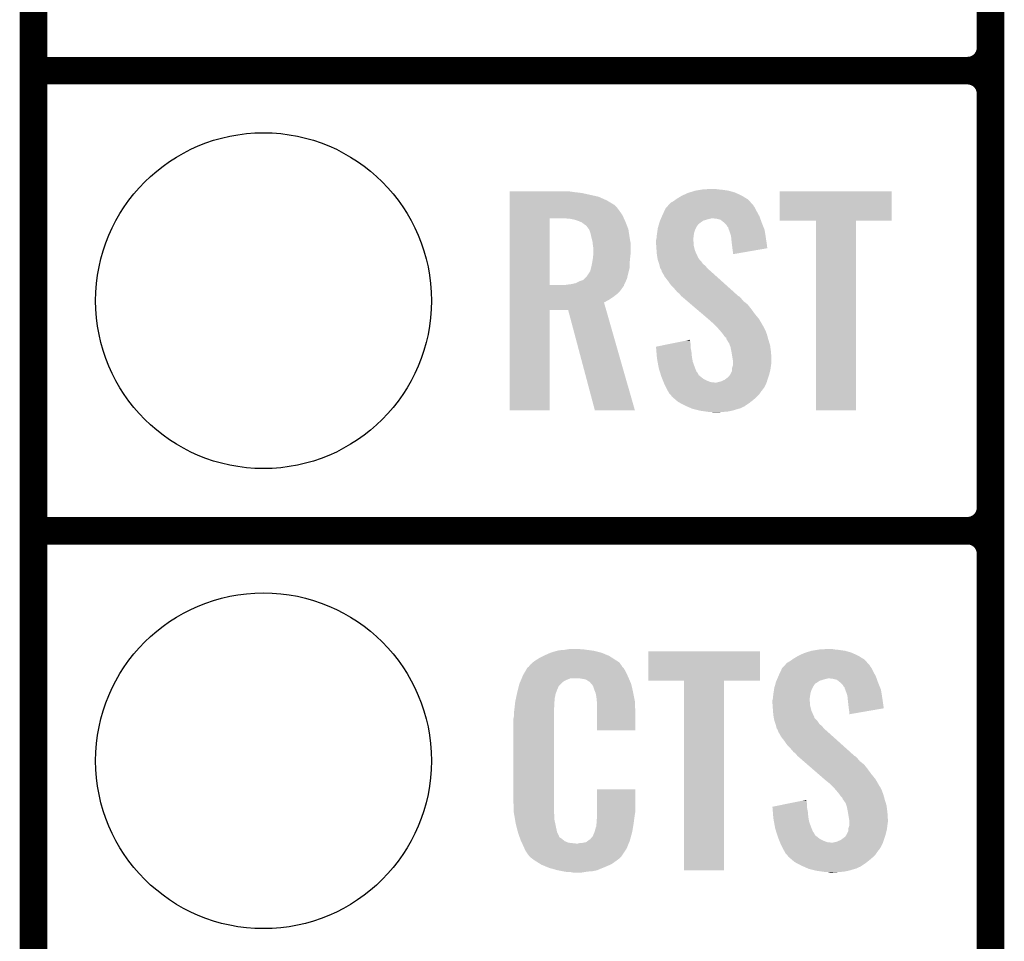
# Model space of a CAD drawing. Extents: x -0.05 to 0.95, y -0.15 to 2.1.
# Tile 11 of 51: x -0.05 to 0.16, y 0.46 to 0.66. Entities that reach past the tile are written whole.
import ezdxf

# ---------------------------------------------------------------- set-up
doc = ezdxf.new("R2010")
doc.units = 0
doc.layers.get('0').update_dxf_attribs({"linetype": 'CONTINUOUS'})
for name, color, linetype in [('LTE_IOT_13_CLICK_V101A_GKO', 9, 'CONTINUOUS'), ('LTE_IOT_13_CLICK_V101A_GTO', 11, 'CONTINUOUS'), ('LTE_IOT_13_CLICK_V101A_GTS', 8, 'CONTINUOUS')]:
    doc.layers.add(name, color=color, linetype=linetype)

# ---------------------------------------------------------------- blocks, each defined once
blk = doc.blocks.new('ROUND_90')
blk.add_circle((0, 0), 0.0365)

msp = doc.modelspace()

# ---------------------------------------------------------------- linework, layer by layer
at = {"layer": 'LTE_IOT_13_CLICK_V101A_GKO', "const_width": 0.006}
msp.add_lwpolyline([(-0.05, -0.15), (-0.05, 2.01)], dxfattribs=at)
at = {"layer": 'LTE_IOT_13_CLICK_V101A_GTO', "const_width": 0.006}
for points in [[(0.158, -0.022), (0.158, 0.722)], [(-0.05, 0.65), (0.153, 0.65)], [(-0.05, 0.65), (0.153, 0.65)], [(0.158, 0.555), (0.158, 0.645)], [(-0.05, 0.55), (0.153, 0.55)], [(-0.05, 0.55), (0.153, 0.55)], [(0.158, 0.455), (0.158, 0.545)]]:
    msp.add_lwpolyline(points, dxfattribs=at)
for points in [[(0.153, 0.65, 0.414214), (0.158, 0.655)], [(0.158, 0.645, 0.414214), (0.153, 0.65)], [(0.158, 0.645, 0.414214), (0.153, 0.65)], [(0.153, 0.55, 0.414214), (0.158, 0.555)], [(0.158, 0.545, 0.414214), (0.153, 0.55)], [(0.158, 0.545, 0.414214), (0.153, 0.55)]]:
    msp.add_lwpolyline(points, format="xyb", dxfattribs=at)
at = {"layer": 'LTE_IOT_13_CLICK_V101A_GTO'}
for points in [[(0.0535, 0.6237), (0.0535, 0.6238), (0.0668, 0.6237), (0.0661, 0.6238)], [(0.0535, 0.6236), (0.0535, 0.6237), (0.0675, 0.6236), (0.0668, 0.6237)], [(0.0535, 0.6234), (0.0535, 0.6236), (0.0692, 0.6234), (0.0675, 0.6236)], [(0.0535, 0.6226), (0.0535, 0.6234), (0.0728, 0.6226), (0.0692, 0.6234)], [(0.0899, 0.6222), (0.0909, 0.6228), (0.10497, 0.6222), (0.104, 0.6228)], [(0.0909, 0.6228), (0.0922, 0.6234), (0.104, 0.6228), (0.10271, 0.6234)], [(0.0922, 0.6234), (0.09252, 0.6235), (0.10271, 0.6234), (0.1025, 0.6235)], [(0.09252, 0.6235), (0.0938, 0.6239), (0.1025, 0.6235), (0.1011, 0.6239)], [(0.0938, 0.6239), (0.095, 0.6241), (0.1011, 0.6239), (0.0997, 0.6241)], [(0.095, 0.6241), (0.0956, 0.6242), (0.0997, 0.6241), (0.0987, 0.6242)], [(0.0956, 0.6242), (0.0977, 0.6243), (0.0987, 0.6242), (0.0982, 0.6243)], [(0.1122, 0.6174), (0.1122, 0.6238), (0.1365, 0.6174), (0.1365, 0.6238)], [(0.1122, 0.6238), (0.1122, 0.6238), (0.1365, 0.6238), (0.1122, 0.6238)], [(0.0535, 0.6218), (0.0535, 0.6226), (0.0746, 0.6218), (0.0728, 0.6226)], [(0.0535, 0.6209), (0.0535, 0.6218), (0.0761, 0.6209), (0.0746, 0.6218)], [(0.0535, 0.6208), (0.0535, 0.6209), (0.0763, 0.6208), (0.0761, 0.6209)], [(0.0535, 0.6204), (0.0535, 0.6208), (0.0767, 0.6204), (0.0763, 0.6208)], [(0.08786, 0.6206), (0.08804, 0.6208), (0.1065, 0.6206), (0.1064, 0.6208)], [(0.08804, 0.6208), (0.0885, 0.6213), (0.1064, 0.6208), (0.10594, 0.6213)], [(0.0885, 0.6213), (0.0887, 0.6214), (0.10594, 0.6213), (0.10585, 0.6214)], [(0.0887, 0.6214), (0.0892, 0.6217), (0.10585, 0.6214), (0.10558, 0.6217)], [(0.0892, 0.6217), (0.08962, 0.622), (0.10558, 0.6217), (0.1053, 0.622)], [(0.08962, 0.622), (0.0899, 0.6222), (0.1053, 0.622), (0.10497, 0.6222)], [(0.0535, 0.6196), (0.0535, 0.6204), (0.0773, 0.6196), (0.0767, 0.6204)], [(0.0535, 0.6186), (0.0535, 0.6196), (0.078, 0.6186), (0.0773, 0.6196)], [(0.0535, 0.6179), (0.0535, 0.6186), (0.07832, 0.6179), (0.078, 0.6186)], [(0.08657, 0.6183), (0.0867, 0.6186), (0.1078, 0.6183), (0.10764, 0.6186)], [(0.0867, 0.6186), (0.08707, 0.6194), (0.10764, 0.6186), (0.1072, 0.6194)], [(0.08707, 0.6194), (0.0874, 0.6201), (0.1072, 0.6194), (0.10685, 0.6201)], [(0.0874, 0.6201), (0.08749, 0.6202), (0.10685, 0.6201), (0.1068, 0.6202)], [(0.08749, 0.6202), (0.08786, 0.6206), (0.1068, 0.6202), (0.1065, 0.6206)], [(0.0535, 0.6034), (0.0535, 0.6179), (0.0622, 0.6034), (0.0622, 0.6179)], [(0.0666, 0.6178), (0.0654, 0.6179), (0.07837, 0.6178), (0.07832, 0.6179)], [(0.0676, 0.6176), (0.0666, 0.6178), (0.07846, 0.6176), (0.07837, 0.6178)], [(0.0685, 0.6173), (0.0676, 0.6176), (0.0786, 0.6173), (0.07846, 0.6176)], [(0.0692, 0.617), (0.0685, 0.6173), (0.07872, 0.617), (0.0786, 0.6173)], [(0.0697, 0.6166), (0.0692, 0.617), (0.07887, 0.6166), (0.07872, 0.617)], [(0.07, 0.6164), (0.0697, 0.6166), (0.07895, 0.6164), (0.07887, 0.6166)], [(0.0703, 0.6161), (0.07, 0.6164), (0.07907, 0.6161), (0.07895, 0.6164)], [(0.08581, 0.6162), (0.0859, 0.6165), (0.0942, 0.6162), (0.0944, 0.6165)], [(0.0859, 0.6165), (0.08593, 0.6166), (0.0944, 0.6165), (0.0945, 0.6166)], [(0.08593, 0.6166), (0.08604, 0.617), (0.0945, 0.6166), (0.095, 0.617)], [(0.08604, 0.617), (0.0861, 0.6172), (0.095, 0.617), (0.0953, 0.6172)], [(0.0861, 0.6172), (0.08619, 0.6174), (0.0953, 0.6172), (0.0956, 0.6174)], [(0.08619, 0.6174), (0.08631, 0.6177), (0.0956, 0.6174), (0.0966, 0.6177)], [(0.08631, 0.6177), (0.0864, 0.6179), (0.0966, 0.6177), (0.0974, 0.6179)], [(0.0864, 0.6179), (0.08657, 0.6183), (0.10794, 0.6179), (0.1078, 0.6183)], [(0.0985, 0.6178), (0.0977, 0.6179), (0.10798, 0.6178), (0.10794, 0.6179)], [(0.0993, 0.6176), (0.0985, 0.6178), (0.10805, 0.6176), (0.10798, 0.6178)], [(0.10018, 0.6169), (0.0993, 0.6176), (0.1083, 0.6169), (0.10805, 0.6176)], [(0.1003, 0.6168), (0.10018, 0.6169), (0.10834, 0.6168), (0.1083, 0.6169)], [(0.1006, 0.6165), (0.1003, 0.6168), (0.10846, 0.6165), (0.10834, 0.6168)], [(0.1008, 0.6161), (0.1006, 0.6165), (0.10862, 0.6161), (0.10846, 0.6165)], [(0.1201, 0.5762), (0.1201, 0.6174), (0.1288, 0.5762), (0.1288, 0.6174)], [(0.1201, 0.6174), (0.1201, 0.6174), (0.1288, 0.6174), (0.1365, 0.6174)], [(0.07073, 0.6155), (0.0703, 0.6161), (0.0793, 0.6155), (0.07907, 0.6161)], [(0.0708, 0.6154), (0.07073, 0.6155), (0.07931, 0.6154), (0.0793, 0.6155)], [(0.0711, 0.6145), (0.0708, 0.6154), (0.07945, 0.6145), (0.07931, 0.6154)], [(0.0713, 0.6136), (0.0711, 0.6145), (0.07959, 0.6136), (0.07945, 0.6145)], [(0.0854, 0.6135), (0.08547, 0.6142), (0.09341, 0.6135), (0.0935, 0.6142)], [(0.08547, 0.6142), (0.0855, 0.6145), (0.0935, 0.6142), (0.09355, 0.6145)], [(0.0855, 0.6145), (0.08555, 0.6148), (0.09355, 0.6145), (0.0936, 0.6148)], [(0.08555, 0.6148), (0.08564, 0.6154), (0.0936, 0.6148), (0.0938, 0.6154)], [(0.08564, 0.6154), (0.0857, 0.6158), (0.0938, 0.6154), (0.094, 0.6158)], [(0.0857, 0.6158), (0.08581, 0.6162), (0.094, 0.6158), (0.0942, 0.6162)], [(0.101, 0.6159), (0.1008, 0.6161), (0.1087, 0.6159), (0.10862, 0.6161)], [(0.101, 0.6158), (0.101, 0.6159), (0.10874, 0.6158), (0.1087, 0.6159)], [(0.10115, 0.6154), (0.101, 0.6158), (0.1089, 0.6154), (0.10874, 0.6158)], [(0.1013, 0.615), (0.10115, 0.6154), (0.10896, 0.615), (0.1089, 0.6154)], [(0.1016, 0.6141), (0.1013, 0.615), (0.10911, 0.6141), (0.10896, 0.615)], [(0.07132, 0.6135), (0.0713, 0.6136), (0.0796, 0.6135), (0.07959, 0.6136)], [(0.0715, 0.6128), (0.07132, 0.6135), (0.07973, 0.6128), (0.0796, 0.6135)], [(0.07154, 0.6124), (0.0715, 0.6128), (0.0798, 0.6124), (0.07973, 0.6128)], [(0.0716, 0.6119), (0.07154, 0.6124), (0.0798, 0.6119), (0.0798, 0.6124)], [(0.0853, 0.6131), (0.08538, 0.6134), (0.0934, 0.6131), (0.0934, 0.6134)], [(0.0853, 0.613), (0.0853, 0.6131), (0.0934, 0.613), (0.0934, 0.6131)], [(0.0853, 0.6126), (0.0853, 0.613), (0.0935, 0.6126), (0.0934, 0.613)], [(0.08534, 0.612), (0.0853, 0.6126), (0.0935, 0.612), (0.0935, 0.6126)], [(0.08538, 0.6134), (0.0854, 0.6135), (0.0934, 0.6134), (0.09341, 0.6135)], [(0.10166, 0.6135), (0.1016, 0.6141), (0.1092, 0.6135), (0.10911, 0.6141)], [(0.1018, 0.6122), (0.10166, 0.6135), (0.10939, 0.6122), (0.1092, 0.6135)], [(0.1019, 0.6114), (0.1018, 0.6122), (0.1095, 0.6114), (0.10939, 0.6122)], [(0.0717, 0.6113), (0.0716, 0.6119), (0.0798, 0.6113), (0.0798, 0.6119)], [(0.07162, 0.6095), (0.07168, 0.6104), (0.0797, 0.6095), (0.0798, 0.6104)], [(0.07168, 0.6104), (0.0717, 0.6106), (0.0798, 0.6104), (0.0798, 0.6106)], [(0.0717, 0.6106), (0.0717, 0.6113), (0.0798, 0.6106), (0.0798, 0.6113)], [(0.0854, 0.6112), (0.08534, 0.612), (0.0937, 0.6112), (0.0935, 0.612)], [(0.08543, 0.6108), (0.0854, 0.6112), (0.0938, 0.6108), (0.0937, 0.6112)], [(0.0855, 0.6099), (0.08543, 0.6108), (0.09422, 0.6099), (0.0938, 0.6108)], [(0.102, 0.6107), (0.1019, 0.6114), (0.10546, 0.6107), (0.1095, 0.6114)], [(0.102, 0.6101), (0.102, 0.6107), (0.102, 0.6101), (0.10546, 0.6107)], [(0.07122, 0.6073), (0.0714, 0.6081), (0.0796, 0.6073), (0.0796, 0.6081)], [(0.0714, 0.6081), (0.07147, 0.6085), (0.0796, 0.6081), (0.0796, 0.6085)], [(0.07147, 0.6085), (0.0716, 0.6093), (0.0796, 0.6085), (0.07968, 0.6093)], [(0.0716, 0.6093), (0.07162, 0.6095), (0.07968, 0.6093), (0.0797, 0.6095)], [(0.08557, 0.6095), (0.0855, 0.6099), (0.0944, 0.6095), (0.09422, 0.6099)], [(0.08559, 0.6094), (0.08557, 0.6095), (0.0944, 0.6094), (0.0944, 0.6095)], [(0.08561, 0.6093), (0.08559, 0.6094), (0.0945, 0.6093), (0.0944, 0.6094)], [(0.08566, 0.609), (0.08561, 0.6093), (0.0947, 0.609), (0.0945, 0.6093)], [(0.0857, 0.6088), (0.08566, 0.609), (0.0949, 0.6088), (0.0947, 0.609)], [(0.08577, 0.6086), (0.0857, 0.6088), (0.0951, 0.6086), (0.0949, 0.6088)], [(0.08597, 0.608), (0.08577, 0.6086), (0.0955, 0.608), (0.0951, 0.6086)], [(0.086, 0.6079), (0.08597, 0.608), (0.09563, 0.6079), (0.0955, 0.608)], [(0.08607, 0.6076), (0.086, 0.6079), (0.096, 0.6076), (0.09563, 0.6079)], [(0.0702, 0.6052), (0.0708, 0.6061), (0.07909, 0.6052), (0.0793, 0.6061)], [(0.0708, 0.6061), (0.071, 0.6064), (0.0793, 0.6061), (0.07938, 0.6064)], [(0.071, 0.6064), (0.0712, 0.6072), (0.07938, 0.6064), (0.07958, 0.6072)], [(0.0712, 0.6072), (0.07122, 0.6073), (0.07958, 0.6072), (0.0796, 0.6073)], [(0.0862, 0.6071), (0.08607, 0.6076), (0.09643, 0.6071), (0.096, 0.6076)], [(0.08632, 0.6069), (0.0862, 0.6071), (0.0966, 0.6069), (0.09643, 0.6071)], [(0.0865, 0.6066), (0.08632, 0.6069), (0.09695, 0.6066), (0.0966, 0.6069)], [(0.08657, 0.6063), (0.0865, 0.6066), (0.0973, 0.6063), (0.09695, 0.6066)], [(0.0866, 0.6062), (0.08657, 0.6063), (0.09741, 0.6062), (0.0973, 0.6063)], [(0.0867, 0.6061), (0.0866, 0.6062), (0.09752, 0.6061), (0.09741, 0.6062)], [(0.0872, 0.6052), (0.0867, 0.6061), (0.09852, 0.6052), (0.09752, 0.6061)], [(0.0655, 0.6034), (0.0661, 0.6035), (0.07835, 0.6034), (0.07838, 0.6035)], [(0.0661, 0.6035), (0.0669, 0.6036), (0.07838, 0.6035), (0.0784, 0.6036)], [(0.0669, 0.6036), (0.06735, 0.6037), (0.0784, 0.6036), (0.0785, 0.6037)], [(0.06735, 0.6037), (0.0678, 0.6038), (0.0785, 0.6037), (0.07855, 0.6038)], [(0.0678, 0.6038), (0.0686, 0.6042), (0.07855, 0.6038), (0.07873, 0.6042)], [(0.0686, 0.6042), (0.0695, 0.6045), (0.07873, 0.6042), (0.07886, 0.6045)], [(0.0695, 0.6045), (0.0698, 0.6048), (0.07886, 0.6045), (0.079, 0.6048)], [(0.0698, 0.6048), (0.0702, 0.6052), (0.079, 0.6048), (0.07909, 0.6052)], [(0.0879, 0.6043), (0.0872, 0.6052), (0.09953, 0.6043), (0.09852, 0.6052)], [(0.0886, 0.6033), (0.0879, 0.6043), (0.10064, 0.6033), (0.09953, 0.6043)], [(0.0535, 0.6032), (0.0535, 0.6034), (0.0783, 0.6032), (0.07835, 0.6034)], [(0.0535, 0.6034), (0.0535, 0.6034), (0.0655, 0.6034), (0.0622, 0.6034)], [(0.0535, 0.6028), (0.0535, 0.6032), (0.078, 0.6028), (0.0783, 0.6032)], [(0.0535, 0.6021), (0.0535, 0.6028), (0.0775, 0.6021), (0.078, 0.6028)], [(0.0535, 0.6015), (0.0535, 0.6021), (0.0769, 0.6015), (0.0775, 0.6021)], [(0.0535, 0.6008), (0.0535, 0.6015), (0.076, 0.6008), (0.0769, 0.6015)], [(0.0893, 0.6026), (0.0886, 0.6033), (0.10142, 0.6026), (0.10064, 0.6033)], [(0.0899, 0.6019), (0.0893, 0.6026), (0.1022, 0.6019), (0.10142, 0.6026)], [(0.0904, 0.6015), (0.0899, 0.6019), (0.10264, 0.6015), (0.1022, 0.6019)], [(0.0907, 0.6011), (0.0904, 0.6015), (0.10309, 0.6011), (0.10264, 0.6015)], [(0.0535, 0.6002), (0.0535, 0.6008), (0.0751, 0.6002), (0.076, 0.6008)], [(0.0535, 0.5996), (0.0535, 0.6002), (0.074, 0.5996), (0.0751, 0.6002)], [(0.0535, 0.598), (0.0535, 0.5996), (0.07446, 0.598), (0.074, 0.5996)], [(0.0908, 0.601), (0.0907, 0.6011), (0.1032, 0.601), (0.10309, 0.6011)], [(0.09092, 0.6009), (0.0908, 0.601), (0.1034, 0.6009), (0.1032, 0.601)], [(0.09139, 0.6005), (0.09092, 0.6009), (0.1038, 0.6005), (0.1034, 0.6009)], [(0.09209, 0.5999), (0.09139, 0.6005), (0.1043, 0.5999), (0.1038, 0.6005)], [(0.09291, 0.5992), (0.09209, 0.5999), (0.1052, 0.5992), (0.1043, 0.5999)], [(0.0535, 0.5762), (0.0535, 0.598), (0.0622, 0.5762), (0.0622, 0.598)], [(0.0535, 0.598), (0.0535, 0.598), (0.0622, 0.598), (0.0662, 0.598)], [(0.072, 0.5762), (0.0662, 0.598), (0.0807, 0.5762), (0.07446, 0.598)], [(0.09408, 0.5982), (0.09291, 0.5992), (0.106, 0.5982), (0.1052, 0.5992)], [(0.09538, 0.5971), (0.09408, 0.5982), (0.1068, 0.5971), (0.106, 0.5982)], [(0.09667, 0.596), (0.09538, 0.5971), (0.1077, 0.596), (0.1068, 0.5971)], [(0.0969, 0.5958), (0.09667, 0.596), (0.10782, 0.5958), (0.1077, 0.596)], [(0.0978, 0.595), (0.0969, 0.5958), (0.10828, 0.595), (0.10782, 0.5958)], [(0.098, 0.5948), (0.0978, 0.595), (0.1084, 0.5948), (0.10828, 0.595)], [(0.0982, 0.5946), (0.098, 0.5948), (0.1085, 0.5946), (0.1084, 0.5948)], [(0.0985, 0.5943), (0.0982, 0.5946), (0.1087, 0.5943), (0.1085, 0.5946)], [(0.0986, 0.5942), (0.0985, 0.5943), (0.10875, 0.5942), (0.1087, 0.5943)], [(0.09921, 0.5935), (0.0986, 0.5942), (0.1091, 0.5935), (0.10875, 0.5942)], [(0.0993, 0.5934), (0.09921, 0.5935), (0.10914, 0.5934), (0.1091, 0.5935)], [(0.0998, 0.5928), (0.0993, 0.5934), (0.10936, 0.5928), (0.10914, 0.5934)], [(0.09987, 0.5927), (0.0998, 0.5928), (0.1094, 0.5927), (0.10936, 0.5928)], [(0.0853, 0.59), (0.08876, 0.5907), (0.0928, 0.59), (0.0928, 0.5907)], [(0.08876, 0.5907), (0.09172, 0.5913), (0.0928, 0.5907), (0.0927, 0.5913)], [(0.09172, 0.5913), (0.0927, 0.5915), (0.0927, 0.5913), (0.0927, 0.5915)], [(0.1002, 0.5922), (0.09987, 0.5927), (0.10954, 0.5922), (0.1094, 0.5927)], [(0.1006, 0.5919), (0.1002, 0.5922), (0.10962, 0.5919), (0.10954, 0.5922)], [(0.1006, 0.5916), (0.1006, 0.5919), (0.1097, 0.5916), (0.10962, 0.5919)], [(0.1007, 0.5915), (0.1006, 0.5916), (0.10973, 0.5915), (0.1097, 0.5916)], [(0.1012, 0.5907), (0.1007, 0.5915), (0.10998, 0.5907), (0.10973, 0.5915)], [(0.10135, 0.5903), (0.1012, 0.5907), (0.1101, 0.5903), (0.10998, 0.5907)], [(0.08531, 0.5899), (0.0853, 0.59), (0.0928, 0.5899), (0.0928, 0.59)], [(0.08539, 0.5889), (0.08531, 0.5899), (0.093, 0.5889), (0.0928, 0.5899)], [(0.08548, 0.5878), (0.08539, 0.5889), (0.0931, 0.5878), (0.093, 0.5889)], [(0.1015, 0.5899), (0.10135, 0.5903), (0.11015, 0.5899), (0.1101, 0.5903)], [(0.10171, 0.5888), (0.1015, 0.5899), (0.1103, 0.5888), (0.11015, 0.5899)], [(0.1018, 0.5883), (0.10171, 0.5888), (0.11033, 0.5883), (0.1103, 0.5888)], [(0.0855, 0.5875), (0.08548, 0.5878), (0.09315, 0.5875), (0.0931, 0.5878)], [(0.08565, 0.5867), (0.0855, 0.5875), (0.0933, 0.5867), (0.09315, 0.5875)], [(0.08585, 0.5856), (0.08565, 0.5867), (0.0937, 0.5856), (0.0933, 0.5867)], [(0.10198, 0.5872), (0.1018, 0.5883), (0.1104, 0.5872), (0.11033, 0.5883)], [(0.102, 0.5871), (0.10198, 0.5872), (0.1104, 0.5871), (0.1104, 0.5872)], [(0.102, 0.5867), (0.102, 0.5871), (0.1104, 0.5867), (0.1104, 0.5871)], [(0.102, 0.586), (0.102, 0.5867), (0.1103, 0.586), (0.1104, 0.5867)], [(0.0859, 0.5853), (0.08585, 0.5856), (0.09382, 0.5853), (0.0937, 0.5856)], [(0.08612, 0.5846), (0.0859, 0.5853), (0.0941, 0.5846), (0.09382, 0.5853)], [(0.08615, 0.5845), (0.08612, 0.5846), (0.0942, 0.5845), (0.0941, 0.5846)], [(0.08625, 0.5842), (0.08615, 0.5845), (0.0944, 0.5842), (0.0942, 0.5845)], [(0.1014, 0.5839), (0.1016, 0.5843), (0.10988, 0.5839), (0.11, 0.5843)], [(0.1016, 0.5843), (0.1018, 0.5847), (0.11, 0.5843), (0.11009, 0.5847)], [(0.1018, 0.5853), (0.102, 0.5859), (0.11021, 0.5853), (0.11029, 0.5859)], [(0.1018, 0.5852), (0.1018, 0.5853), (0.1102, 0.5852), (0.11021, 0.5853)], [(0.1018, 0.5847), (0.1018, 0.5852), (0.11009, 0.5847), (0.1102, 0.5852)], [(0.102, 0.5859), (0.102, 0.586), (0.11029, 0.5859), (0.1103, 0.586)], [(0.08637, 0.5838), (0.08625, 0.5842), (0.0946, 0.5838), (0.0944, 0.5842)], [(0.0865, 0.5834), (0.08637, 0.5838), (0.0951, 0.5834), (0.0946, 0.5838)], [(0.08666, 0.583), (0.0865, 0.5834), (0.0956, 0.583), (0.0951, 0.5834)], [(0.08682, 0.5826), (0.08666, 0.583), (0.0964, 0.5826), (0.0956, 0.583)], [(0.08694, 0.5823), (0.08682, 0.5826), (0.0972, 0.5823), (0.0964, 0.5826)], [(0.08698, 0.5822), (0.08694, 0.5823), (0.0981, 0.5822), (0.0972, 0.5823)], [(0.08702, 0.5821), (0.08698, 0.5822), (0.1093, 0.5821), (0.10933, 0.5822)], [(0.0871, 0.5819), (0.08702, 0.5821), (0.1092, 0.5819), (0.1093, 0.5821)], [(0.0984, 0.5822), (0.0988, 0.5823), (0.10933, 0.5822), (0.10937, 0.5823)], [(0.0988, 0.5823), (0.0993, 0.5824), (0.10937, 0.5823), (0.1094, 0.5824)], [(0.0993, 0.5824), (0.1002, 0.5828), (0.1094, 0.5824), (0.10953, 0.5828)], [(0.1002, 0.5828), (0.10087, 0.5833), (0.10953, 0.5828), (0.1097, 0.5833)], [(0.10087, 0.5833), (0.101, 0.5834), (0.1097, 0.5833), (0.10973, 0.5834)], [(0.101, 0.5834), (0.1012, 0.5836), (0.10973, 0.5834), (0.10979, 0.5836)], [(0.1012, 0.5836), (0.1014, 0.5839), (0.10979, 0.5836), (0.10988, 0.5839)], [(0.0875, 0.5811), (0.0871, 0.5819), (0.1088, 0.5811), (0.1092, 0.5819)], [(0.08755, 0.581), (0.0875, 0.5811), (0.1087, 0.581), (0.1088, 0.5811)], [(0.0877, 0.5807), (0.08755, 0.581), (0.1085, 0.5807), (0.1087, 0.581)], [(0.08798, 0.5802), (0.0877, 0.5807), (0.1081, 0.5802), (0.1085, 0.5807)], [(0.0882, 0.5798), (0.08798, 0.5802), (0.10783, 0.5798), (0.1081, 0.5802)], [(0.0884, 0.5796), (0.0882, 0.5798), (0.1077, 0.5796), (0.10783, 0.5798)], [(0.0886, 0.5794), (0.0884, 0.5796), (0.1075, 0.5794), (0.1077, 0.5796)], [(0.0887, 0.5792), (0.0886, 0.5794), (0.1073, 0.5792), (0.1075, 0.5794)], [(0.08893, 0.579), (0.0887, 0.5792), (0.1071, 0.579), (0.1073, 0.5792)], [(0.08963, 0.5784), (0.08893, 0.579), (0.1064, 0.5784), (0.1071, 0.579)], [(0.0901, 0.578), (0.08963, 0.5784), (0.10589, 0.578), (0.1064, 0.5784)], [(0.09066, 0.5777), (0.0901, 0.578), (0.1055, 0.5777), (0.10589, 0.578)], [(0.0916, 0.5772), (0.09066, 0.5777), (0.10475, 0.5772), (0.1055, 0.5777)], [(0.09183, 0.5771), (0.0916, 0.5772), (0.1046, 0.5771), (0.10475, 0.5772)], [(0.09206, 0.577), (0.09183, 0.5771), (0.1045, 0.577), (0.1046, 0.5771)], [(0.09229, 0.5769), (0.09206, 0.577), (0.1042, 0.5769), (0.1045, 0.577)], [(0.09297, 0.5766), (0.09229, 0.5769), (0.1036, 0.5766), (0.1042, 0.5769)], [(0.0932, 0.5765), (0.09297, 0.5766), (0.10325, 0.5765), (0.1036, 0.5766)], [(0.0936, 0.5764), (0.0932, 0.5765), (0.1029, 0.5764), (0.10325, 0.5765)], [(0.0948, 0.5761), (0.0936, 0.5764), (0.1019, 0.5761), (0.1029, 0.5764)], [(0.0962, 0.5759), (0.0948, 0.5761), (0.1009, 0.5759), (0.1019, 0.5761)], [(0.0969, 0.5758), (0.0962, 0.5759), (0.0997, 0.5758), (0.1009, 0.5759)], [(0.0978, 0.5757), (0.0974, 0.5758), (0.0984, 0.5757), (0.0997, 0.5758)], [(0.05927, 0.5219), (0.0599, 0.5223), (0.0765, 0.5219), (0.07588, 0.5223)], [(0.0599, 0.5223), (0.0609, 0.5228), (0.07588, 0.5223), (0.0751, 0.5228)], [(0.0609, 0.5228), (0.0613, 0.523), (0.0751, 0.5228), (0.07461, 0.523)], [(0.0613, 0.523), (0.0622, 0.5234), (0.07461, 0.523), (0.07364, 0.5234)], [(0.0622, 0.5234), (0.0625, 0.5235), (0.07364, 0.5234), (0.0734, 0.5235)], [(0.0625, 0.5235), (0.0631, 0.5237), (0.0734, 0.5235), (0.0726, 0.5237)], [(0.0631, 0.5237), (0.06383, 0.5239), (0.0726, 0.5237), (0.0718, 0.5239)], [(0.06383, 0.5239), (0.0642, 0.524), (0.0718, 0.5239), (0.07105, 0.524)], [(0.0642, 0.524), (0.0654, 0.5241), (0.07105, 0.524), (0.0703, 0.5241)], [(0.0654, 0.5241), (0.066, 0.5242), (0.0703, 0.5241), (0.0696, 0.5242)], [(0.066, 0.5242), (0.0666, 0.5243), (0.0691, 0.5242), (0.0686, 0.5243)], [(0.0836, 0.5174), (0.0836, 0.5238), (0.1079, 0.5174), (0.1079, 0.5238)], [(0.0836, 0.5238), (0.0836, 0.5238), (0.1079, 0.5238), (0.0836, 0.5238)], [(0.11492, 0.522), (0.1152, 0.5222), (0.1306, 0.522), (0.13028, 0.5222)], [(0.1152, 0.5222), (0.1162, 0.5228), (0.13028, 0.5222), (0.1293, 0.5228)], [(0.1162, 0.5228), (0.1175, 0.5234), (0.1293, 0.5228), (0.12801, 0.5234)], [(0.1175, 0.5234), (0.11782, 0.5235), (0.12801, 0.5234), (0.1278, 0.5235)], [(0.11782, 0.5235), (0.1191, 0.5239), (0.1278, 0.5235), (0.1264, 0.5239)], [(0.1191, 0.5239), (0.1203, 0.5241), (0.1264, 0.5239), (0.125, 0.5241)], [(0.1203, 0.5241), (0.1209, 0.5242), (0.125, 0.5241), (0.124, 0.5242)], [(0.1209, 0.5242), (0.123, 0.5243), (0.124, 0.5242), (0.1235, 0.5243)], [(0.05675, 0.5192), (0.05728, 0.5201), (0.0788, 0.5192), (0.0783, 0.5201)], [(0.05728, 0.5201), (0.0574, 0.5203), (0.0783, 0.5201), (0.0781, 0.5203)], [(0.0574, 0.5203), (0.0576, 0.5204), (0.0781, 0.5203), (0.078, 0.5204)], [(0.0576, 0.5204), (0.05768, 0.5205), (0.078, 0.5204), (0.0779, 0.5205)], [(0.05768, 0.5205), (0.05784, 0.5207), (0.0779, 0.5205), (0.0778, 0.5207)], [(0.05784, 0.5207), (0.058, 0.5209), (0.0778, 0.5207), (0.07766, 0.5209)], [(0.058, 0.5209), (0.05857, 0.5214), (0.07766, 0.5209), (0.0773, 0.5214)], [(0.05857, 0.5214), (0.0588, 0.5216), (0.0773, 0.5214), (0.07698, 0.5216)], [(0.0588, 0.5216), (0.05927, 0.5219), (0.07698, 0.5216), (0.0765, 0.5219)], [(0.11237, 0.5194), (0.1127, 0.5201), (0.1325, 0.5194), (0.13215, 0.5201)], [(0.1127, 0.5201), (0.11279, 0.5202), (0.13215, 0.5201), (0.1321, 0.5202)], [(0.11279, 0.5202), (0.11316, 0.5206), (0.1321, 0.5202), (0.1318, 0.5206)], [(0.11316, 0.5206), (0.11334, 0.5208), (0.1318, 0.5206), (0.1317, 0.5208)], [(0.11334, 0.5208), (0.1138, 0.5213), (0.1317, 0.5208), (0.13124, 0.5213)], [(0.1138, 0.5213), (0.114, 0.5214), (0.13124, 0.5213), (0.13115, 0.5214)], [(0.114, 0.5214), (0.1145, 0.5217), (0.13115, 0.5214), (0.13088, 0.5217)], [(0.1145, 0.5217), (0.11492, 0.522), (0.13088, 0.5217), (0.1306, 0.522)], [(0.05594, 0.5175), (0.05611, 0.5179), (0.0657, 0.5175), (0.0667, 0.5179)], [(0.05611, 0.5179), (0.05619, 0.5181), (0.07939, 0.5179), (0.0793, 0.5181)], [(0.05611, 0.5179), (0.05611, 0.5179), (0.0667, 0.5179), (0.0687, 0.5179)], [(0.05619, 0.5181), (0.0564, 0.5186), (0.0793, 0.5181), (0.07907, 0.5186)], [(0.0564, 0.5186), (0.05675, 0.5192), (0.07907, 0.5186), (0.0788, 0.5192)], [(0.0699, 0.5177), (0.0687, 0.5179), (0.07947, 0.5177), (0.07939, 0.5179)], [(0.11161, 0.5177), (0.1117, 0.5179), (0.1219, 0.5177), (0.1227, 0.5179)], [(0.1117, 0.5179), (0.11187, 0.5183), (0.13324, 0.5179), (0.1331, 0.5183)], [(0.11187, 0.5183), (0.112, 0.5186), (0.1331, 0.5183), (0.13294, 0.5186)], [(0.112, 0.5186), (0.11237, 0.5194), (0.13294, 0.5186), (0.1325, 0.5194)], [(0.1238, 0.5178), (0.123, 0.5179), (0.13328, 0.5178), (0.13324, 0.5179)], [(0.05527, 0.5154), (0.0555, 0.5163), (0.0638, 0.5154), (0.0642, 0.5163)], [(0.0555, 0.5163), (0.0556, 0.5167), (0.0642, 0.5163), (0.0646, 0.5167)], [(0.0556, 0.5167), (0.05568, 0.5169), (0.0646, 0.5167), (0.0648, 0.5169)], [(0.05568, 0.5169), (0.05585, 0.5173), (0.0648, 0.5169), (0.0653, 0.5173)], [(0.05585, 0.5173), (0.05594, 0.5175), (0.0653, 0.5173), (0.0657, 0.5175)], [(0.0703, 0.5175), (0.0699, 0.5177), (0.07956, 0.5175), (0.07947, 0.5177)], [(0.0706, 0.5173), (0.0703, 0.5175), (0.07964, 0.5173), (0.07956, 0.5175)], [(0.0708, 0.5172), (0.0706, 0.5173), (0.07969, 0.5172), (0.07964, 0.5173)], [(0.071, 0.517), (0.0708, 0.5172), (0.07977, 0.517), (0.07969, 0.5172)], [(0.07126, 0.5167), (0.071, 0.517), (0.0799, 0.5167), (0.07977, 0.517)], [(0.0716, 0.5163), (0.07126, 0.5167), (0.07999, 0.5163), (0.0799, 0.5167)], [(0.0719, 0.5154), (0.0716, 0.5163), (0.08021, 0.5154), (0.07999, 0.5163)], [(0.0914, 0.4762), (0.0914, 0.5174), (0.1001, 0.4762), (0.1001, 0.5174)], [(0.0914, 0.5174), (0.0914, 0.5174), (0.1001, 0.5174), (0.1079, 0.5174)], [(0.11094, 0.5154), (0.111, 0.5158), (0.1191, 0.5154), (0.1193, 0.5158)], [(0.111, 0.5158), (0.11111, 0.5162), (0.1193, 0.5158), (0.1195, 0.5162)], [(0.11111, 0.5162), (0.1112, 0.5165), (0.1195, 0.5162), (0.1197, 0.5165)], [(0.1112, 0.5165), (0.11123, 0.5166), (0.1197, 0.5165), (0.1198, 0.5166)], [(0.11123, 0.5166), (0.11126, 0.5167), (0.1198, 0.5166), (0.1198, 0.5167)], [(0.11126, 0.5167), (0.11134, 0.517), (0.1198, 0.5167), (0.1203, 0.517)], [(0.11134, 0.517), (0.1114, 0.5172), (0.1203, 0.517), (0.1206, 0.5172)], [(0.1114, 0.5172), (0.11149, 0.5174), (0.1206, 0.5172), (0.1209, 0.5174)], [(0.11149, 0.5174), (0.11161, 0.5177), (0.1209, 0.5174), (0.1219, 0.5177)], [(0.1246, 0.5176), (0.1238, 0.5178), (0.13335, 0.5176), (0.13328, 0.5178)], [(0.12548, 0.5169), (0.1246, 0.5176), (0.1336, 0.5169), (0.13335, 0.5176)], [(0.1256, 0.5168), (0.12548, 0.5169), (0.13364, 0.5168), (0.1336, 0.5169)], [(0.1259, 0.5165), (0.1256, 0.5168), (0.13376, 0.5165), (0.13364, 0.5168)], [(0.1261, 0.5161), (0.1259, 0.5165), (0.13392, 0.5161), (0.13376, 0.5165)], [(0.1263, 0.5159), (0.1261, 0.5161), (0.134, 0.5159), (0.13392, 0.5161)], [(0.1263, 0.5158), (0.1263, 0.5159), (0.13404, 0.5158), (0.134, 0.5159)], [(0.12645, 0.5154), (0.1263, 0.5158), (0.1342, 0.5154), (0.13404, 0.5158)], [(0.05478, 0.5132), (0.05489, 0.5137), (0.0633, 0.5132), (0.0633, 0.5137)], [(0.05489, 0.5137), (0.05497, 0.5141), (0.0633, 0.5137), (0.0634, 0.5141)], [(0.05497, 0.5141), (0.05502, 0.5143), (0.0634, 0.5141), (0.0634, 0.5143)], [(0.05502, 0.5143), (0.0551, 0.5147), (0.0634, 0.5143), (0.06355, 0.5147)], [(0.0551, 0.5147), (0.05527, 0.5154), (0.06355, 0.5147), (0.0638, 0.5154)], [(0.07206, 0.515), (0.0719, 0.5154), (0.0803, 0.515), (0.08021, 0.5154)], [(0.0721, 0.5149), (0.07206, 0.515), (0.08032, 0.5149), (0.0803, 0.515)], [(0.0722, 0.5147), (0.0721, 0.5149), (0.08036, 0.5147), (0.08032, 0.5149)], [(0.0722, 0.5146), (0.0722, 0.5147), (0.08038, 0.5146), (0.08036, 0.5147)], [(0.0723, 0.5141), (0.0722, 0.5146), (0.08048, 0.5141), (0.08038, 0.5146)], [(0.0724, 0.5134), (0.0723, 0.5141), (0.08062, 0.5134), (0.08048, 0.5141)], [(0.1107, 0.5135), (0.11077, 0.5142), (0.11871, 0.5135), (0.1188, 0.5142)], [(0.11077, 0.5142), (0.1108, 0.5145), (0.1188, 0.5142), (0.11885, 0.5145)], [(0.1108, 0.5145), (0.11085, 0.5148), (0.11885, 0.5145), (0.1189, 0.5148)], [(0.11085, 0.5148), (0.11094, 0.5154), (0.1189, 0.5148), (0.1191, 0.5154)], [(0.1266, 0.515), (0.12645, 0.5154), (0.13426, 0.515), (0.1342, 0.5154)], [(0.1269, 0.5141), (0.1266, 0.515), (0.13441, 0.5141), (0.13426, 0.515)], [(0.12696, 0.5135), (0.1269, 0.5141), (0.1345, 0.5135), (0.13441, 0.5141)], [(0.05451, 0.5111), (0.0546, 0.5119), (0.0631, 0.5111), (0.0632, 0.5119)], [(0.0546, 0.5119), (0.05469, 0.5127), (0.0632, 0.5119), (0.0632, 0.5127)], [(0.05469, 0.5127), (0.0547, 0.5128), (0.0632, 0.5127), (0.06322, 0.5128)], [(0.0547, 0.5128), (0.05478, 0.5132), (0.06322, 0.5128), (0.0633, 0.5132)], [(0.07243, 0.513), (0.0724, 0.5134), (0.0807, 0.513), (0.08062, 0.5134)], [(0.0725, 0.5121), (0.07243, 0.513), (0.08074, 0.5121), (0.0807, 0.513)], [(0.0725, 0.5106), (0.0725, 0.5121), (0.0808, 0.5106), (0.08074, 0.5121)], [(0.1106, 0.5131), (0.11067, 0.5134), (0.1187, 0.5131), (0.1187, 0.5134)], [(0.1106, 0.513), (0.1106, 0.5131), (0.1187, 0.513), (0.1187, 0.5131)], [(0.1106, 0.5126), (0.1106, 0.513), (0.1188, 0.5126), (0.1187, 0.513)], [(0.11064, 0.512), (0.1106, 0.5126), (0.1188, 0.512), (0.1188, 0.5126)], [(0.1107, 0.5112), (0.11064, 0.512), (0.119, 0.5112), (0.1188, 0.512)], [(0.11067, 0.5134), (0.1107, 0.5135), (0.1187, 0.5134), (0.11871, 0.5135)], [(0.1271, 0.5122), (0.12696, 0.5135), (0.13469, 0.5122), (0.1345, 0.5135)], [(0.1272, 0.5114), (0.1271, 0.5122), (0.1348, 0.5114), (0.13469, 0.5122)], [(0.0543, 0.5091), (0.0544, 0.5096), (0.0631, 0.5091), (0.0631, 0.5096)], [(0.0544, 0.5103), (0.0545, 0.511), (0.0631, 0.5103), (0.0631, 0.511)], [(0.0544, 0.5096), (0.0544, 0.5103), (0.0631, 0.5096), (0.0631, 0.5103)], [(0.0545, 0.511), (0.05451, 0.5111), (0.0631, 0.511), (0.0631, 0.5111)], [(0.0725, 0.5066), (0.0725, 0.5106), (0.0808, 0.5066), (0.0808, 0.5106)], [(0.11073, 0.5108), (0.1107, 0.5112), (0.1191, 0.5108), (0.119, 0.5112)], [(0.1108, 0.5099), (0.11073, 0.5108), (0.11952, 0.5099), (0.1191, 0.5108)], [(0.11087, 0.5095), (0.1108, 0.5099), (0.1197, 0.5095), (0.11952, 0.5099)], [(0.11089, 0.5094), (0.11087, 0.5095), (0.1197, 0.5094), (0.1197, 0.5095)], [(0.11093, 0.5092), (0.11089, 0.5094), (0.1198, 0.5092), (0.1197, 0.5094)], [(0.1273, 0.5107), (0.1272, 0.5114), (0.13076, 0.5107), (0.1348, 0.5114)], [(0.1273, 0.5101), (0.1273, 0.5107), (0.1273, 0.5101), (0.13076, 0.5107)], [(0.0543, 0.4914), (0.0543, 0.5091), (0.0631, 0.4914), (0.0631, 0.5091)], [(0.111, 0.5088), (0.11093, 0.5092), (0.1202, 0.5088), (0.1198, 0.5092)], [(0.11107, 0.5086), (0.111, 0.5088), (0.1204, 0.5086), (0.1202, 0.5088)], [(0.11127, 0.508), (0.11107, 0.5086), (0.1208, 0.508), (0.1204, 0.5086)], [(0.1113, 0.5079), (0.11127, 0.508), (0.12093, 0.5079), (0.1208, 0.508)], [(0.11138, 0.5076), (0.1113, 0.5079), (0.1213, 0.5076), (0.12093, 0.5079)], [(0.1115, 0.5071), (0.11138, 0.5076), (0.12173, 0.5071), (0.1213, 0.5076)], [(0.11162, 0.5069), (0.1115, 0.5071), (0.1219, 0.5069), (0.12173, 0.5071)], [(0.1118, 0.5066), (0.11162, 0.5069), (0.12225, 0.5066), (0.1219, 0.5069)], [(0.11188, 0.5063), (0.1118, 0.5066), (0.1226, 0.5063), (0.12225, 0.5066)], [(0.1119, 0.5062), (0.11188, 0.5063), (0.12271, 0.5062), (0.1226, 0.5063)], [(0.112, 0.5061), (0.1119, 0.5062), (0.12282, 0.5061), (0.12271, 0.5062)], [(0.1125, 0.5052), (0.112, 0.5061), (0.12382, 0.5052), (0.12282, 0.5061)], [(0.1132, 0.5043), (0.1125, 0.5052), (0.12483, 0.5043), (0.12382, 0.5052)], [(0.1139, 0.5033), (0.1132, 0.5043), (0.12594, 0.5033), (0.12483, 0.5043)], [(0.1146, 0.5026), (0.1139, 0.5033), (0.12672, 0.5026), (0.12594, 0.5033)], [(0.1152, 0.5019), (0.1146, 0.5026), (0.1275, 0.5019), (0.12672, 0.5026)], [(0.1157, 0.5015), (0.1152, 0.5019), (0.12794, 0.5015), (0.1275, 0.5019)], [(0.116, 0.5011), (0.1157, 0.5015), (0.12839, 0.5011), (0.12794, 0.5015)], [(0.1161, 0.501), (0.116, 0.5011), (0.1285, 0.501), (0.12839, 0.5011)], [(0.11622, 0.5009), (0.1161, 0.501), (0.1287, 0.5009), (0.1285, 0.501)], [(0.11668, 0.5005), (0.11622, 0.5009), (0.1291, 0.5005), (0.1287, 0.5009)], [(0.11737, 0.4999), (0.11668, 0.5005), (0.1296, 0.4999), (0.1291, 0.5005)], [(0.11818, 0.4992), (0.11737, 0.4999), (0.1305, 0.4992), (0.1296, 0.4999)], [(0.11933, 0.4982), (0.11818, 0.4992), (0.1313, 0.4982), (0.1305, 0.4992)], [(0.1206, 0.4971), (0.11933, 0.4982), (0.1321, 0.4971), (0.1313, 0.4982)], [(0.12187, 0.496), (0.1206, 0.4971), (0.133, 0.496), (0.1321, 0.4971)], [(0.1221, 0.4958), (0.12187, 0.496), (0.13312, 0.4958), (0.133, 0.496)], [(0.1231, 0.495), (0.1221, 0.4958), (0.13358, 0.495), (0.13312, 0.4958)], [(0.1233, 0.4948), (0.1231, 0.495), (0.1337, 0.4948), (0.13358, 0.495)], [(0.1235, 0.4946), (0.1233, 0.4948), (0.1338, 0.4946), (0.1337, 0.4948)], [(0.1238, 0.4943), (0.1235, 0.4946), (0.134, 0.4943), (0.1338, 0.4946)], [(0.0725, 0.4889), (0.0725, 0.4938), (0.0808, 0.4889), (0.0808, 0.4938)], [(0.0725, 0.4938), (0.0725, 0.4938), (0.0808, 0.4938), (0.0725, 0.4938)], [(0.1239, 0.4942), (0.1238, 0.4943), (0.13405, 0.4942), (0.134, 0.4943)], [(0.12451, 0.4935), (0.1239, 0.4942), (0.1344, 0.4935), (0.13405, 0.4942)], [(0.1246, 0.4934), (0.12451, 0.4935), (0.13444, 0.4934), (0.1344, 0.4935)], [(0.1251, 0.4928), (0.1246, 0.4934), (0.13466, 0.4928), (0.13444, 0.4934)], [(0.12517, 0.4927), (0.1251, 0.4928), (0.1347, 0.4927), (0.13466, 0.4928)], [(0.1255, 0.4922), (0.12517, 0.4927), (0.13484, 0.4922), (0.1347, 0.4927)], [(0.05439, 0.4889), (0.0543, 0.4914), (0.0631, 0.4889), (0.0631, 0.4914)], [(0.1106, 0.49), (0.11455, 0.4908), (0.1181, 0.49), (0.1181, 0.4908)], [(0.11455, 0.4908), (0.11702, 0.4913), (0.1181, 0.4908), (0.118, 0.4913)], [(0.11702, 0.4913), (0.118, 0.4915), (0.118, 0.4913), (0.118, 0.4915)], [(0.1258, 0.4919), (0.1255, 0.4922), (0.13492, 0.4919), (0.13484, 0.4922)], [(0.1259, 0.4916), (0.1258, 0.4919), (0.135, 0.4916), (0.13492, 0.4919)], [(0.126, 0.4915), (0.1259, 0.4916), (0.13503, 0.4915), (0.135, 0.4916)], [(0.1265, 0.4908), (0.126, 0.4915), (0.13525, 0.4908), (0.13503, 0.4915)], [(0.12667, 0.4903), (0.1265, 0.4908), (0.1354, 0.4903), (0.13525, 0.4908)], [(0.1268, 0.4899), (0.12667, 0.4903), (0.13545, 0.4899), (0.1354, 0.4903)], [(0.0544, 0.4887), (0.05439, 0.4889), (0.06313, 0.4887), (0.0631, 0.4889)], [(0.05449, 0.4882), (0.0544, 0.4887), (0.0632, 0.4882), (0.06313, 0.4887)], [(0.05464, 0.4873), (0.05449, 0.4882), (0.0632, 0.4873), (0.0632, 0.4882)], [(0.0725, 0.4883), (0.0725, 0.4889), (0.0807, 0.4883), (0.0808, 0.4889)], [(0.0725, 0.4878), (0.0725, 0.4883), (0.08063, 0.4878), (0.0807, 0.4883)], [(0.11061, 0.4899), (0.1106, 0.49), (0.1181, 0.4899), (0.1181, 0.49)], [(0.11069, 0.4889), (0.11061, 0.4899), (0.1183, 0.4889), (0.1181, 0.4899)], [(0.11078, 0.4878), (0.11069, 0.4889), (0.1184, 0.4878), (0.1183, 0.4889)], [(0.12701, 0.4888), (0.1268, 0.4899), (0.1356, 0.4888), (0.13545, 0.4899)], [(0.1271, 0.4883), (0.12701, 0.4888), (0.13563, 0.4883), (0.1356, 0.4888)], [(0.12728, 0.4872), (0.1271, 0.4883), (0.1357, 0.4872), (0.13563, 0.4883)], [(0.0548, 0.4864), (0.05464, 0.4873), (0.06339, 0.4864), (0.0632, 0.4873)], [(0.05505, 0.4854), (0.0548, 0.4864), (0.0636, 0.4854), (0.06339, 0.4864)], [(0.0723, 0.486), (0.07232, 0.4861), (0.08038, 0.486), (0.0804, 0.4861)], [(0.0723, 0.4857), (0.0723, 0.486), (0.08033, 0.4857), (0.08038, 0.486)], [(0.07232, 0.4861), (0.0724, 0.4865), (0.0804, 0.4861), (0.08045, 0.4865)], [(0.0724, 0.487), (0.07247, 0.4876), (0.08052, 0.487), (0.0806, 0.4876)], [(0.0724, 0.4865), (0.0724, 0.487), (0.08045, 0.4865), (0.08052, 0.487)], [(0.07247, 0.4876), (0.0725, 0.4878), (0.0806, 0.4876), (0.08063, 0.4878)], [(0.1108, 0.4875), (0.11078, 0.4878), (0.11845, 0.4875), (0.1184, 0.4878)], [(0.11095, 0.4867), (0.1108, 0.4875), (0.1186, 0.4867), (0.11845, 0.4875)], [(0.11115, 0.4856), (0.11095, 0.4867), (0.119, 0.4856), (0.1186, 0.4867)], [(0.1271, 0.4853), (0.1273, 0.4859), (0.13551, 0.4853), (0.13559, 0.4859)], [(0.1273, 0.4871), (0.12728, 0.4872), (0.1357, 0.4871), (0.1357, 0.4872)], [(0.1273, 0.4867), (0.1273, 0.4871), (0.1357, 0.4867), (0.1357, 0.4871)], [(0.1273, 0.486), (0.1273, 0.4867), (0.1356, 0.486), (0.1357, 0.4867)], [(0.1273, 0.4859), (0.1273, 0.486), (0.13559, 0.4859), (0.1356, 0.486)], [(0.05528, 0.4845), (0.05505, 0.4854), (0.0638, 0.4845), (0.0636, 0.4854)], [(0.0553, 0.4844), (0.05528, 0.4845), (0.06385, 0.4844), (0.0638, 0.4845)], [(0.05555, 0.4837), (0.0553, 0.4844), (0.0642, 0.4837), (0.06385, 0.4844)], [(0.05558, 0.4836), (0.05555, 0.4837), (0.0642, 0.4836), (0.0642, 0.4837)], [(0.0715, 0.4835), (0.0719, 0.4844), (0.07985, 0.4835), (0.0801, 0.4844)], [(0.0719, 0.4844), (0.0722, 0.4854), (0.0801, 0.4844), (0.08028, 0.4854)], [(0.0722, 0.4855), (0.0723, 0.4857), (0.08029, 0.4855), (0.08033, 0.4857)], [(0.0722, 0.4854), (0.0722, 0.4855), (0.08028, 0.4854), (0.08029, 0.4855)], [(0.1112, 0.4853), (0.11115, 0.4856), (0.11912, 0.4853), (0.119, 0.4856)], [(0.11142, 0.4846), (0.1112, 0.4853), (0.1194, 0.4846), (0.11912, 0.4853)], [(0.11145, 0.4845), (0.11142, 0.4846), (0.1195, 0.4845), (0.1194, 0.4846)], [(0.11155, 0.4842), (0.11145, 0.4845), (0.1197, 0.4842), (0.1195, 0.4845)], [(0.11167, 0.4838), (0.11155, 0.4842), (0.1199, 0.4838), (0.1197, 0.4842)], [(0.1118, 0.4834), (0.11167, 0.4838), (0.1204, 0.4834), (0.1199, 0.4838)], [(0.1265, 0.4836), (0.1267, 0.4839), (0.13509, 0.4836), (0.13518, 0.4839)], [(0.1267, 0.4839), (0.1269, 0.4843), (0.13518, 0.4839), (0.1353, 0.4843)], [(0.1269, 0.4843), (0.1271, 0.4847), (0.1353, 0.4843), (0.13539, 0.4847)], [(0.1271, 0.4852), (0.1271, 0.4853), (0.1355, 0.4852), (0.13551, 0.4853)], [(0.1271, 0.4847), (0.1271, 0.4852), (0.13539, 0.4847), (0.1355, 0.4852)], [(0.05565, 0.4834), (0.05558, 0.4836), (0.0643, 0.4834), (0.0642, 0.4836)], [(0.05572, 0.4832), (0.05565, 0.4834), (0.0646, 0.4832), (0.0643, 0.4834)], [(0.05583, 0.4829), (0.05572, 0.4832), (0.065, 0.4829), (0.0646, 0.4832)], [(0.0559, 0.4827), (0.05583, 0.4829), (0.06525, 0.4827), (0.065, 0.4829)], [(0.05599, 0.4825), (0.0559, 0.4827), (0.0655, 0.4825), (0.06525, 0.4827)], [(0.05613, 0.4822), (0.05599, 0.4825), (0.0662, 0.4822), (0.0655, 0.4825)], [(0.05618, 0.4821), (0.05613, 0.4822), (0.067, 0.4821), (0.0662, 0.4822)], [(0.05622, 0.482), (0.05618, 0.4821), (0.0679, 0.482), (0.067, 0.4821)], [(0.0565, 0.4814), (0.05622, 0.482), (0.07911, 0.4814), (0.07935, 0.482)], [(0.0683, 0.482), (0.0687, 0.4821), (0.07935, 0.482), (0.07939, 0.4821)], [(0.0691, 0.4821), (0.0701, 0.4823), (0.07939, 0.4821), (0.07948, 0.4823)], [(0.0701, 0.4823), (0.0705, 0.4826), (0.07948, 0.4823), (0.0796, 0.4826)], [(0.0705, 0.4826), (0.0709, 0.4829), (0.0796, 0.4826), (0.07968, 0.4829)], [(0.071, 0.4829), (0.0711, 0.4831), (0.07968, 0.4829), (0.07974, 0.4831)], [(0.0711, 0.4831), (0.0715, 0.4835), (0.07974, 0.4831), (0.07985, 0.4835)], [(0.11196, 0.483), (0.1118, 0.4834), (0.1209, 0.483), (0.1204, 0.4834)], [(0.11212, 0.4826), (0.11196, 0.483), (0.1217, 0.4826), (0.1209, 0.483)], [(0.11224, 0.4823), (0.11212, 0.4826), (0.1225, 0.4823), (0.1217, 0.4826)], [(0.11228, 0.4822), (0.11224, 0.4823), (0.1234, 0.4822), (0.1225, 0.4823)], [(0.11232, 0.4821), (0.11228, 0.4822), (0.1346, 0.4821), (0.13463, 0.4822)], [(0.1124, 0.4819), (0.11232, 0.4821), (0.1345, 0.4819), (0.1346, 0.4821)], [(0.1128, 0.4811), (0.1124, 0.4819), (0.1341, 0.4811), (0.1345, 0.4819)], [(0.1237, 0.4822), (0.1241, 0.4823), (0.13463, 0.4822), (0.13467, 0.4823)], [(0.1241, 0.4823), (0.1246, 0.4824), (0.13467, 0.4823), (0.1347, 0.4824)], [(0.1246, 0.4824), (0.1255, 0.4828), (0.1347, 0.4824), (0.13483, 0.4828)], [(0.1255, 0.4828), (0.12617, 0.4833), (0.13483, 0.4828), (0.135, 0.4833)], [(0.12617, 0.4833), (0.1263, 0.4834), (0.135, 0.4833), (0.13503, 0.4834)], [(0.1263, 0.4834), (0.1265, 0.4836), (0.13503, 0.4834), (0.13509, 0.4836)], [(0.05672, 0.4809), (0.0565, 0.4814), (0.0789, 0.4809), (0.07911, 0.4814)], [(0.0569, 0.4805), (0.05672, 0.4809), (0.07863, 0.4805), (0.0789, 0.4809)], [(0.0573, 0.4799), (0.0569, 0.4805), (0.07823, 0.4799), (0.07863, 0.4805)], [(0.0574, 0.4798), (0.0573, 0.4799), (0.07817, 0.4798), (0.07823, 0.4799)], [(0.0574, 0.4797), (0.0574, 0.4798), (0.0781, 0.4797), (0.07817, 0.4798)], [(0.05766, 0.4794), (0.0574, 0.4797), (0.0779, 0.4794), (0.0781, 0.4797)], [(0.05783, 0.4792), (0.05766, 0.4794), (0.0778, 0.4792), (0.0779, 0.4794)], [(0.11285, 0.481), (0.1128, 0.4811), (0.134, 0.481), (0.1341, 0.4811)], [(0.113, 0.4807), (0.11285, 0.481), (0.1338, 0.4807), (0.134, 0.481)], [(0.11328, 0.4802), (0.113, 0.4807), (0.1334, 0.4802), (0.1338, 0.4807)], [(0.1135, 0.4798), (0.11328, 0.4802), (0.13313, 0.4798), (0.1334, 0.4802)], [(0.1137, 0.4796), (0.1135, 0.4798), (0.133, 0.4796), (0.13313, 0.4798)], [(0.1139, 0.4794), (0.1137, 0.4796), (0.1328, 0.4794), (0.133, 0.4796)], [(0.114, 0.4792), (0.1139, 0.4794), (0.1326, 0.4792), (0.1328, 0.4794)], [(0.058, 0.479), (0.05783, 0.4792), (0.0776, 0.479), (0.0778, 0.4792)], [(0.05827, 0.4788), (0.058, 0.479), (0.0774, 0.4788), (0.0776, 0.479)], [(0.0588, 0.4784), (0.05827, 0.4788), (0.07687, 0.4784), (0.0774, 0.4788)], [(0.05912, 0.4782), (0.0588, 0.4784), (0.0766, 0.4782), (0.07687, 0.4784)], [(0.06024, 0.4775), (0.05912, 0.4782), (0.0756, 0.4775), (0.0766, 0.4782)], [(0.0604, 0.4774), (0.06024, 0.4775), (0.07537, 0.4774), (0.0756, 0.4775)], [(0.06161, 0.4769), (0.0604, 0.4774), (0.0742, 0.4769), (0.07537, 0.4774)], [(0.11423, 0.479), (0.114, 0.4792), (0.1324, 0.479), (0.1326, 0.4792)], [(0.11493, 0.4784), (0.11423, 0.479), (0.1317, 0.4784), (0.1324, 0.479)], [(0.1154, 0.478), (0.11493, 0.4784), (0.13119, 0.478), (0.1317, 0.4784)], [(0.11596, 0.4777), (0.1154, 0.478), (0.1308, 0.4777), (0.13119, 0.478)], [(0.1169, 0.4772), (0.11596, 0.4777), (0.13005, 0.4772), (0.1308, 0.4777)], [(0.0621, 0.4767), (0.06161, 0.4769), (0.07371, 0.4767), (0.0742, 0.4769)], [(0.0639, 0.4762), (0.0621, 0.4767), (0.0725, 0.4762), (0.07371, 0.4767)], [(0.0649, 0.476), (0.0639, 0.4762), (0.0716, 0.476), (0.0725, 0.4762)], [(0.0654, 0.4759), (0.0649, 0.476), (0.0704, 0.4759), (0.0716, 0.476)], [(0.0661, 0.4758), (0.0654, 0.4759), (0.0698, 0.4758), (0.0704, 0.4759)], [(0.0672, 0.4757), (0.0667, 0.4758), (0.0692, 0.4757), (0.0698, 0.4758)], [(0.11713, 0.4771), (0.1169, 0.4772), (0.1299, 0.4771), (0.13005, 0.4772)], [(0.11736, 0.477), (0.11713, 0.4771), (0.1298, 0.477), (0.1299, 0.4771)], [(0.11759, 0.4769), (0.11736, 0.477), (0.1295, 0.4769), (0.1298, 0.477)], [(0.11827, 0.4766), (0.11759, 0.4769), (0.1289, 0.4766), (0.1295, 0.4769)], [(0.1185, 0.4765), (0.11827, 0.4766), (0.12855, 0.4765), (0.1289, 0.4766)], [(0.1189, 0.4764), (0.1185, 0.4765), (0.1282, 0.4764), (0.12855, 0.4765)], [(0.1201, 0.4761), (0.1189, 0.4764), (0.1272, 0.4761), (0.1282, 0.4764)], [(0.1215, 0.4759), (0.1201, 0.4761), (0.1262, 0.4759), (0.1272, 0.4761)], [(0.1221, 0.4758), (0.1215, 0.4759), (0.125, 0.4758), (0.1262, 0.4759)], [(0.1231, 0.4757), (0.1227, 0.4758), (0.1237, 0.4757), (0.125, 0.4758)]]:
    msp.add_solid(points, dxfattribs=at)

# ---------------------------------------------------------------- block references
at = {"layer": 'LTE_IOT_13_CLICK_V101A_GTS'}
for p in [(0, 0.6), (0, 0.5)]:
    msp.add_blockref('ROUND_90', p, dxfattribs=at)

doc.saveas('drawing.dxf')
